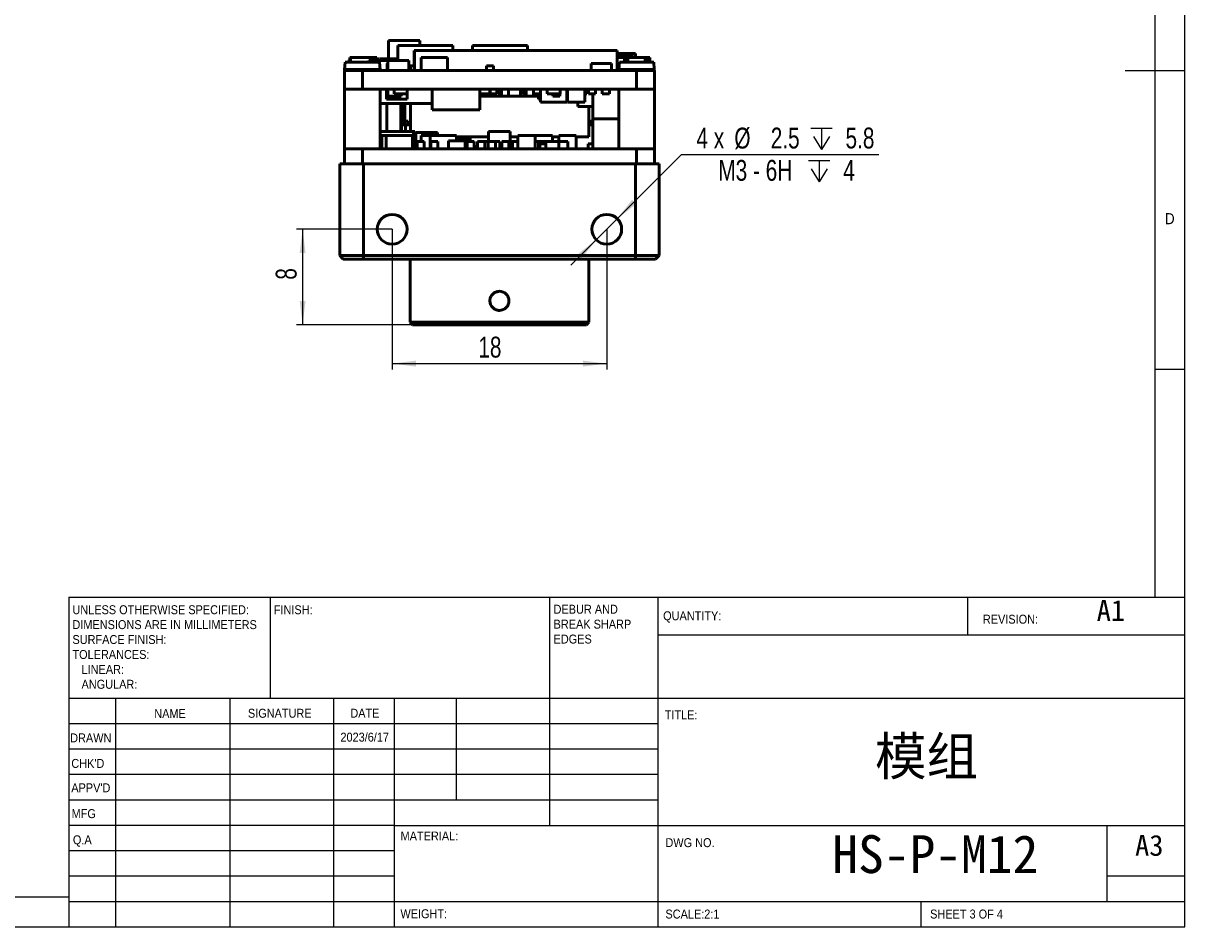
# Model space of a CAD drawing. Header units: millimetres. Extents: x 2 to 208, y 2 to 146.
# Tile 3 of 8: x 110 to 208, y 2 to 78. Entities that reach past the tile are written whole.
import ezdxf

# ---------------------------------------------------------------- set-up
doc = ezdxf.new("R2010")
doc.units = ezdxf.units.MM
doc.header["$LTSCALE"] = 0.5
doc.layers.add('DIM', color=82, linetype='Continuous')
doc.layers.add('TEXT', color=5, linetype='Continuous')
doc.layers.add('SOL', color=7, linetype='Continuous', lineweight=50)
doc.styles.add('SLDTEXTSTYLE1', font='GOTHIC.TTF', dxfattribs={"width": 0.913})
doc.styles.add('SLDTEXTSTYLE2', font='仿宋_GB2312')
doc.styles.add('SLDTEXTSTYLE3', font='仿宋_GB2312', dxfattribs={"bigfont": 'bigfont'})
doc.styles.add('SLDTEXTSTYLE4', font='ARIALNI.TTF', dxfattribs={"width": 0.87})
doc.styles.add('SLDTEXTSTYLE5', font='ARIALN.TTF', dxfattribs={"width": 0.87})
doc.dimstyles.new('SLDDIMSTYLE0', dxfattribs={"dimtxt": 1.75, "dimasz": 2, "dimexe": 0, "dimexo": 0.0625, "dimgap": 0.4375, "dimtad": 2, "dimrnd": 1e-09, "dimzin": 12, "dimdsep": 46, "dimtxsty": 'SLDTEXTSTYLE4', "dimsah": 1, "dimcen": 0.09, "dimadec": 0, "dimazin": 3, "dimtfac": 1, "dimtofl": 0, "dimtmove": 0, "dimatfit": 3, "dimfxl": 1, "dimfrac": 2, "dimtolj": 1, "dimtzin": 12, "dimarcsym": 0})
doc.dimstyles.new('SLDDIMSTYLE1', dxfattribs={"dimtxt": 1.75, "dimasz": 2, "dimexe": 0, "dimexo": 0.0625, "dimgap": 0.4375, "dimtad": 0, "dimtih": 1, "dimtoh": 1, "dimdec": 1, "dimrnd": 1e-09, "dimzin": 12, "dimdsep": 46, "dimtxsty": 'SLDTEXTSTYLE4', "dimsah": 1, "dimcen": 0, "dimadec": 0, "dimazin": 3, "dimtfac": 1, "dimtmove": 0, "dimatfit": 3, "dimfxl": 1, "dimfrac": 2, "dimtolj": 1, "dimtzin": 12, "dimarcsym": 0})
doc.dimstyles.new('SLDDIMSTYLE2', dxfattribs={"dimtxt": 1.75, "dimasz": 2, "dimexe": 0, "dimexo": 0.0625, "dimgap": 0.4375, "dimtad": 2, "dimrnd": 1e-09, "dimzin": 12, "dimdsep": 46, "dimtxsty": 'SLDTEXTSTYLE4', "dimsah": 1, "dimcen": 0.09, "dimadec": 0, "dimazin": 3, "dimtfac": 1, "dimtmove": 0, "dimatfit": 0, "dimfxl": 1, "dimfrac": 2, "dimtolj": 1, "dimtzin": 12, "dimarcsym": 0})

# ---------------------------------------------------------------- blocks, each defined once
blk = doc.blocks.new('_D_7')
at = {"layer": 'DIM'}
for p, q in [((141.015, 60.969), (141.015, 49.21)), ((159.015, 60.969), (159.015, 49.21)), ((141.015, 49.71), (159.015, 49.71))]:
    blk.add_line(p, q, dxfattribs=at)
for points in [[(141.015, 49.71), (143.015, 49.46), (143.015, 49.96)], [(159.015, 49.71), (157.015, 49.96), (157.015, 49.46)]]:
    blk.add_solid(points, dxfattribs=at)
at = {"layer": 'DIM', "insert": (148.244, 51.966), "char_height": 1.75, "attachment_point": 1, "style": 'SLDTEXTSTYLE5'}
blk.add_mtext('18', dxfattribs=at)
blk = doc.blocks.new('SW_SYMBOL_HOLE_DEPTH')
at = {"layer": 'DIM', "color": 0}
for p, q in [((0, 437.5), (400, 437.5)), ((200, 437.5), (200, 37.5)), ((50, 277.5), (200, 37.5)), ((350, 277.5), (200, 37.5))]:
    blk.add_line(p, q, dxfattribs=at)
blk = doc.blocks.new('_D_8')
at = {"layer": 'DIM'}
for p, q in [((159.899, 61.853), (165.287, 67.24)), ((165.287, 67.24), (181.85, 67.24)), ((158.131, 60.085), (159.899, 61.853)), ((158.131, 60.085), (156.01, 57.964))]:
    blk.add_line(p, q, dxfattribs=at)
for points in [[(159.899, 61.853), (161.49, 63.09), (161.137, 63.444)], [(158.131, 60.085), (156.54, 58.848), (156.894, 58.494)]]:
    blk.add_solid(points, dxfattribs=at)
at = {"layer": 'DIM', "xscale": 0.0045117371, "yscale": 0.0045117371, "zscale": 0.0045117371}
for p in [(176.126, 67.484), (175.935, 64.774)]:
    blk.add_blockref('SW_SYMBOL_HOLE_DEPTH', p, dxfattribs=at)
at = {"layer": 'DIM', "char_height": 1.75, "attachment_point": 1, "style": 'SLDTEXTSTYLE5'}
for s, insert in [('4 x ', (166.537, 69.495)), ('%%c', (169.718, 69.487)), (' 2.5 ', (172.286, 69.495)), (' 5.8', (178.559, 69.495)), ('M3 - 6H ', (168.374, 66.785)), (' 4', (178.368, 66.785))]:
    blk.add_mtext(s, dxfattribs=dict(at, insert=insert))
blk = doc.blocks.new('_D_9')
at = {"layer": 'DIM'}
for p, q in [((141.015, 60.969), (133.005, 60.969)), ((133.505, 60.969), (133.505, 52.969)), ((142.715, 52.969), (133.005, 52.969))]:
    blk.add_line(p, q, dxfattribs=at)
for points in [[(133.505, 60.969), (133.255, 58.969), (133.755, 58.969)], [(133.505, 52.969), (133.755, 54.969), (133.255, 54.969)]]:
    blk.add_solid(points, dxfattribs=at)
at = {"layer": 'DIM', "insert": (131.249, 56.744), "char_height": 1.75, "attachment_point": 1, "rotation": 90, "style": 'SLDTEXTSTYLE5'}
blk.add_mtext('8', dxfattribs=at)

msp = doc.modelspace()

# ---------------------------------------------------------------- linework, layer by layer
at = {"layer": 'SOL'}
for p, q in [((140.7018353, 76.8068618), (140.7018353, 75.2668624)), ((143.3434353, 76.8068618), (140.7018353, 76.8068618)), ((146.1001245, 76.3668627), (141.5001235, 76.3668627)), ((141.5001235, 76.3668627), (141.5001235, 75.1168627)), ((143.3434353, 76.8068618), (143.3434353, 76.3668627)), ((146.1001245, 76.3668627), (146.1001245, 75.966861)), ((152.3656579, 76.3668627), (147.7656569, 76.3668627)), ((147.7656569, 76.3668627), (147.7656569, 75.966861)), ((152.3656579, 76.3668627), (152.3656579, 75.966861)), ((137.5342453, 75.1668626), (137.4119425, 75.1668626)), ((137.4119425, 74.9668618), (137.4119425, 75.1668626)), ((137.5342453, 75.3668622), (137.452207, 75.3668622)), ((137.452207, 75.1668626), (137.452207, 75.3668622)), ((139.734246, 75.3668622), (137.5342453, 75.3668622)), ((137.5342453, 75.3668622), (137.5342453, 74.9668618)), ((139.0676721, 75.1168627), (139.0676721, 74.9668618)), ((140.6521447, 75.1168627), (139.0676721, 75.1168627)), ((139.734246, 75.3668622), (139.734246, 75.1168627)), ((139.9529092, 75.2668624), (139.734246, 75.2668624)), ((139.9529092, 75.2668624), (139.9529092, 75.1168627)), ((139.9529219, 75.2668624), (139.9529092, 75.2668624)), ((139.9529219, 75.1168627), (139.9529219, 75.2668624)), ((141.5001235, 75.2668624), (140.0200067, 75.2668624)), ((140.0200067, 75.2668624), (140.0200067, 75.1168627)), ((142.4021438, 75.1168627), (140.6521447, 75.1168627)), ((140.6521447, 75.1168627), (140.6521447, 74.2668618)), ((142.4021438, 75.1168627), (142.4021438, 74.2668618)), ((142.8737289, 74.2668618), (142.8737289, 75.966861)), ((142.8737289, 75.966861), (142.8773281, 75.966861)), ((159.8755288, 75.966861), (142.8773281, 75.966861)), ((142.8773281, 75.966861), (142.8773281, 74.2668618)), ((145.6501243, 75.3668622), (143.4501236, 75.3668622)), ((143.4501236, 75.3668622), (143.4501236, 74.2668618)), ((145.6501243, 75.3668622), (145.6501243, 74.2668618)), ((159.8755288, 75.966861), (159.8755288, 74.2668618)), ((161.4152927, 75.7168615), (159.8755288, 75.7168615)), ((161.1470165, 75.6168617), (159.8755288, 75.6168617)), ((160.5144463, 75.3668622), (159.8755288, 75.3668622)), ((160.6430038, 75.3668622), (160.5144463, 75.3668622)), ((160.5144463, 75.3668622), (160.5144463, 74.9668618)), ((160.6430038, 75.3668622), (160.6430038, 74.9668618)), ((160.7901434, 75.3668622), (160.6430038, 75.3668622)), ((162.240143, 75.3668622), (160.7901434, 75.3668622)), ((160.7901434, 74.9668618), (160.7901434, 75.3668622)), ((161.1470165, 75.6168617), (161.1470165, 75.3668622)), ((161.4152927, 75.7168615), (161.4152927, 75.3668622)), ((162.240143, 75.3668622), (162.240143, 74.9668618)), ((162.4078867, 75.3668622), (162.240143, 75.3668622)), ((162.6156466, 75.3668622), (162.4078867, 75.3668622)), ((162.4078867, 75.3668622), (162.4078867, 74.9668618)), ((162.6156466, 75.3668622), (162.6156466, 74.9668618)), ((137.0151432, 74.2668618), (137.0151432, 72.7205352)), ((138.5151432, 74.2668618), (137.0151432, 74.2668618)), ((137.0763853, 74.9668618), (137.0246546, 74.3755774)), ((137.0246546, 74.3755774), (138.5151432, 74.3755774)), ((139.9539011, 74.9668618), (137.0763853, 74.9668618)), ((138.5151432, 74.3755774), (140.0056318, 74.3755774)), ((138.5151432, 72.7205352), (138.5151432, 74.2668618)), ((161.5151432, 74.2668618), (138.5151432, 74.2668618)), ((140.0056318, 74.3755774), (139.9539011, 74.9668618)), ((140.5978419, 74.8668606), (140.6521447, 74.8668606)), ((140.5978419, 74.2668618), (140.5978419, 74.8668606)), ((142.5548273, 74.2668618), (142.5548273, 74.666861)), ((142.8737289, 74.666861), (142.5548273, 74.666861)), ((149.5260954, 74.666861), (148.9260966, 74.666861)), ((148.9260966, 74.2668618), (148.9260966, 74.666861)), ((149.5260954, 74.666861), (149.5260954, 74.2668618)), ((157.7075427, 74.2668618), (157.7075427, 74.8668606)), ((157.7075427, 74.8668606), (159.4075444, 74.8668606)), ((159.4075444, 74.8668606), (159.4075444, 74.2668618)), ((160.0763853, 74.9668618), (160.0246546, 74.3755774)), ((160.0246546, 74.3755774), (161.5151432, 74.3755774)), ((162.9539011, 74.9668618), (160.0763853, 74.9668618)), ((161.5151432, 74.3755774), (163.0056318, 74.3755774)), ((161.5151432, 74.2668618), (161.5151432, 72.7205352)), ((163.0151432, 74.2668618), (161.5151432, 74.2668618)), ((163.0056318, 74.3755774), (162.9539011, 74.9668618)), ((163.0151432, 72.7205352), (163.0151432, 74.2668618)), ((137.0151432, 72.7205352), (137.0151432, 67.7205352)), ((137.0151432, 72.7205352), (138.5151432, 72.7205352)), ((161.5151432, 72.7205352), (138.5151432, 72.7205352)), ((140.0151432, 67.7205352), (140.0151432, 72.7205352)), ((140.5309365, 72.7205361), (140.5309365, 71.8705353)), ((140.6578781, 72.7205362), (140.6578781, 72.1205374)), ((140.6578781, 72.1205374), (141.7578759, 72.1205374)), ((141.1700012, 72.7205362), (141.1700012, 72.320537)), ((141.1700012, 72.320537), (142.269999, 72.320537)), ((141.7578759, 72.1205374), (141.7578759, 72.320537)), ((142.269999, 72.320537), (142.269999, 72.7205362)), ((142.2809356, 72.7205361), (142.2809356, 71.8705353)), ((144.3643548, 72.7205366), (144.3643548, 70.9705376)), ((148.3643569, 70.9705376), (148.3643569, 72.7205366)), ((148.3643569, 72.320537), (149.2145714, 72.320537)), ((148.3643569, 72.1205374), (148.478541, 72.1205374)), ((148.478541, 72.1205374), (148.478541, 72.320537)), ((148.478541, 72.1205374), (149.0785398, 72.1205374)), ((149.0785398, 72.1205374), (149.0785398, 72.320537)), ((149.0785398, 72.1205374), (149.2867266, 72.1205374)), ((149.2145714, 72.320537), (149.2145714, 72.7205362)), ((149.2145714, 72.320537), (149.2269387, 72.320537)), ((149.2269387, 72.320537), (149.2269387, 72.7205362)), ((149.2269387, 72.320537), (149.8000321, 72.320537)), ((149.2867266, 72.1205374), (149.2867266, 72.320537)), ((149.2867266, 72.1205374), (149.3963915, 72.1205374)), ((149.3963915, 72.1205374), (149.3963915, 72.320537)), ((149.3963915, 72.1205374), (149.9963903, 72.1205374)), ((149.8000321, 72.320537), (149.8000321, 72.7205362)), ((149.9963903, 72.1205374), (149.9963903, 72.7205362)), ((149.9963903, 72.1205374), (150.0555448, 72.1205374)), ((150.0555448, 72.1205374), (150.0555448, 72.7205362)), ((150.063193, 72.1205374), (150.063193, 72.7205362)), ((150.063193, 72.1205374), (150.1785227, 72.1205374)), ((150.1785227, 72.1205374), (150.1785227, 72.7205362)), ((150.1785227, 72.1205374), (150.7785215, 72.1205374)), ((150.7785215, 72.1205374), (150.7785215, 72.7205362)), ((150.7785215, 72.1205374), (151.7744469, 72.1205374)), ((151.7744469, 72.1205374), (151.7744469, 72.7205362)), ((151.7744469, 72.320537), (151.8158936, 72.320537)), ((151.7744469, 72.1205374), (152.0508904, 72.1205374)), ((151.8158936, 72.320537), (151.8158936, 72.7205362)), ((152.0508904, 72.1205374), (152.0508904, 72.7205362)), ((152.0508904, 72.1205374), (152.269488, 72.1205374)), ((152.269488, 72.1205374), (152.269488, 72.7205362)), ((152.269488, 72.1205374), (152.8694868, 72.1205374)), ((152.8694868, 72.1205374), (152.8694868, 72.7205362)), ((152.8694868, 72.320537), (153.4571312, 72.320537)), ((152.8694868, 72.1205374), (152.9508728, 72.1205374)), ((152.9508728, 72.1205374), (152.9508728, 72.320537)), ((152.9508728, 72.1205374), (153.4061343, 72.1205374)), ((153.299171, 72.1205374), (153.299171, 71.8705353)), ((153.4061343, 72.1205374), (153.4061343, 72.320537)), ((153.4061343, 72.1205374), (153.4571312, 72.1205374)), ((153.4571312, 72.7205366), (153.4571312, 71.6205363)), ((154.0069343, 72.7205362), (154.0069343, 72.320537)), ((154.0069343, 72.320537), (155.1069321, 72.320537)), ((154.4859301, 72.1205374), (154.4859301, 72.320537)), ((154.4859301, 72.1205374), (155.0859289, 72.1205374)), ((155.0859289, 72.1205374), (155.0859289, 72.320537)), ((155.1069321, 72.320537), (155.1069321, 72.7205362)), ((155.6571319, 72.7205366), (155.6571319, 71.6205363)), ((155.6571319, 72.1205374), (155.7206215, 72.1205374)), ((155.7206215, 72.1205374), (155.7206215, 72.7205362)), ((155.7297453, 71.6205363), (155.7297453, 72.7205366)), ((157.1797449, 72.7205366), (157.1797449, 71.6205363)), ((157.1797449, 72.320537), (157.3317437, 72.320537)), ((157.3317437, 72.320537), (157.3317437, 72.7205362)), ((157.4843394, 72.320537), (157.4843394, 72.7205362)), ((157.4843394, 72.320537), (158.0843382, 72.320537)), ((157.8531447, 72.320537), (157.8531447, 70.2205362)), ((158.0843382, 72.7205362), (158.0843382, 72.320537)), ((158.6329218, 72.320537), (158.6329218, 72.7205362)), ((158.6329218, 72.320537), (159.2329206, 72.320537)), ((159.2329206, 72.7205362), (159.2329206, 72.320537)), ((160.0151432, 72.7205352), (160.0151432, 67.7205352)), ((161.5151432, 72.7205352), (163.0151432, 72.7205352)), ((163.0151432, 67.7205352), (163.0151432, 72.7205352)), ((140.0151432, 71.5205366), (144.3643548, 71.5205366)), ((140.5309365, 71.8705353), (142.2809356, 71.8705353)), ((140.5621411, 69.1705335), (140.5621411, 71.5205366)), ((141.7406343, 69.7205364), (141.7406343, 71.5205366)), ((141.9906343, 71.5205366), (141.9906343, 69.7205364)), ((141.9906353, 69.7205365), (141.9906353, 71.5205366)), ((142.090634, 71.5205366), (142.090634, 70.0205366)), ((142.553038, 71.5205366), (142.553038, 69.1705335)), ((153.299171, 71.8705353), (153.4571312, 71.8705353)), ((153.4571312, 71.6205363), (155.6571319, 71.6205363)), ((155.7297453, 71.6205363), (157.1797449, 71.6205363)), ((156.5889431, 71.6205363), (156.5889431, 71.2705371)), ((156.5889431, 71.2705371), (157.8531447, 71.2705371)), ((157.5156395, 68.7205385), (157.5156395, 71.2705371)), ((144.3643548, 70.9705376), (148.3643569, 70.9705376)), ((157.8531396, 70.2205349), (157.8531396, 67.7205338)), ((160.0151432, 70.2205349), (157.8531396, 70.2205349)), ((157.8531447, 70.2205362), (160.0151432, 70.2205362)), ((141.7406343, 69.7205364), (141.7406343, 69.1705335)), ((141.790634, 69.7205366), (141.790634, 69.1705335)), ((142.3655193, 70.0205366), (142.090634, 70.0205366)), ((142.090634, 70.0205366), (142.0906343, 70.0205364)), ((142.090634, 69.7205366), (142.1406339, 69.7205366)), ((142.0906343, 70.0205364), (142.3657593, 70.0205364)), ((142.0906343, 70.0205364), (142.0906343, 69.7205365)), ((142.553038, 69.7205366), (142.1406339, 69.7205366)), ((142.1406339, 69.1705335), (142.1406339, 69.7205366)), ((142.3654752, 70.0205366), (142.3654857, 69.7358963)), ((157.8531396, 69.7205366), (157.5156395, 69.7205366)), ((157.8531396, 70.0205366), (157.6656342, 70.0205366)), ((157.6656345, 70.0205364), (157.6656342, 70.0205366)), ((157.6656343, 70.0205364), (157.8531396, 70.0205364)), ((157.6656344, 70.0205366), (157.6656344, 69.7205366)), ((142.7941427, 69.1705335), (140.0151432, 69.1705335)), ((140.1441442, 67.7205342), (140.1441436, 68.8205345)), ((140.1441455, 68.8205345), (140.1441436, 68.8205345)), ((140.1441455, 67.7205342), (140.1441455, 68.8205345)), ((140.5251435, 68.8205345), (140.1441455, 68.8205345)), ((142.7251442, 68.8205345), (140.5251435, 68.8205345)), ((140.5251435, 67.7205342), (140.5251435, 68.8205345)), ((142.7251442, 67.7205342), (142.7251442, 68.8205345)), ((142.9211416, 69.1705335), (142.7941427, 69.1705335)), ((142.7941427, 69.1705335), (142.7941427, 67.7205338)), ((142.8521431, 68.8205345), (142.7941427, 68.8205345)), ((142.8521431, 67.7205342), (142.8521431, 68.8205345)), ((142.9211416, 69.1705335), (142.9211416, 67.7205338)), ((142.9211416, 68.7205385), (143.0111424, 68.7205385)), ((144.8111439, 69.0705336), (143.0111424, 69.0705336)), ((143.0111424, 67.7205337), (143.0111424, 69.0705336)), ((143.1031443, 68.3205331), (143.1031443, 67.7205343)), ((143.7031431, 68.3205331), (143.1031443, 68.3205331)), ((143.4401449, 68.3205331), (143.4401449, 68.8205345)), ((144.2081421, 68.8205345), (143.4401449, 68.8205345)), ((143.7031431, 68.3205331), (143.7031431, 67.7205343)), ((144.2081421, 67.7205342), (144.2081421, 68.8205345)), ((146.4081428, 68.8205345), (144.2081421, 68.8205345)), ((144.246142, 68.3205331), (144.246142, 67.7205343)), ((144.8461408, 68.3205331), (144.246142, 68.3205331)), ((144.8111439, 69.0705336), (144.8111439, 68.8205345)), ((144.8461408, 68.3205331), (144.8461408, 67.7205343)), ((147.1511452, 68.3705356), (145.7511429, 68.3705356)), ((145.7511429, 67.7205343), (145.7511429, 68.3705356)), ((146.4081428, 68.3705356), (146.4081428, 68.8205345)), ((146.4081428, 68.7205385), (149.107143, 68.7205385)), ((146.611142, 68.3705356), (146.611142, 68.5705352)), ((147.5611427, 68.5705352), (146.611142, 68.5705352)), ((147.1511452, 67.7205343), (147.1511452, 68.3705356)), ((147.2941424, 68.3205331), (147.1511452, 68.3205331)), ((147.2941424, 68.3205331), (147.2941424, 67.7205343)), ((147.8941412, 68.3205331), (147.2941424, 68.3205331)), ((147.5611427, 68.3205331), (147.5611427, 68.5705352)), ((147.8941412, 68.3205331), (147.8941412, 67.7205343)), ((148.1831423, 68.3205331), (148.1831423, 67.7205343)), ((148.7831411, 68.3205331), (148.1831423, 68.3205331)), ((148.7831411, 68.3205331), (148.7831411, 67.7205343)), ((149.0721422, 68.3205331), (148.7831411, 68.3205331)), ((149.0721422, 68.3205331), (149.0721422, 67.7205343)), ((149.672141, 68.3205331), (149.0721422, 68.3205331)), ((150.9071445, 69.1705335), (149.107143, 69.1705335)), ((149.107143, 68.3205331), (149.107143, 69.1705335)), ((149.672141, 68.3205331), (149.672141, 67.7205343)), ((150.0531416, 68.3205331), (149.672141, 68.3205331)), ((150.0531416, 68.3205331), (150.0531416, 67.7205343)), ((150.2151438, 68.3205331), (150.2151438, 67.7205343)), ((150.8151426, 68.3205331), (150.2151438, 68.3205331)), ((150.8151426, 68.3205331), (150.8151426, 67.7205343)), ((150.9421415, 68.3205331), (150.8151426, 68.3205331)), ((150.9071445, 68.3205331), (150.9071445, 69.1705335)), ((150.9071445, 68.7205385), (151.5681433, 68.7205385)), ((150.9421415, 68.3205331), (150.9421415, 67.7205343)), ((150.9771448, 68.3205331), (150.9771448, 67.7205343)), ((151.1041437, 68.3205331), (150.9771448, 68.3205331)), ((151.1041437, 68.3205331), (151.1041437, 67.7205343)), ((151.5681433, 68.3205331), (151.1041437, 68.3205331)), ((153.0181429, 68.8205345), (151.5681433, 68.8205345)), ((151.5681433, 67.7205342), (151.5681433, 68.8205345)), ((154.4521408, 68.8205345), (153.0181429, 68.8205345)), ((153.0181429, 68.8205345), (153.0181429, 67.7205342)), ((153.3043394, 68.3205331), (153.0181429, 68.3205331)), ((153.5481445, 68.3205331), (153.3043394, 68.3205331)), ((153.3043394, 68.3205331), (153.3043394, 67.7205343)), ((153.5481445, 68.3205331), (153.5481445, 68.1205338)), ((153.5679423, 68.3205331), (153.5481445, 68.3205331)), ((153.5679423, 68.3205331), (153.5679423, 68.1205338)), ((153.9021408, 68.3205331), (153.5679423, 68.3205331)), ((153.9021408, 68.3205331), (153.9021408, 67.7205343)), ((155.0021386, 68.3205331), (153.9021408, 68.3205331)), ((154.4521408, 68.3205331), (154.4521408, 68.8205345)), ((154.4521408, 68.7205385), (154.9971441, 68.7205385)), ((156.4471438, 68.8205345), (154.9971441, 68.8205345)), ((154.9971441, 68.3205331), (154.9971441, 68.8205345)), ((155.7641396, 68.3205331), (155.0021386, 68.3205331)), ((155.0021386, 67.7205343), (155.0021386, 68.3205331)), ((155.7641396, 67.7205343), (155.7641396, 68.3205331)), ((156.4471438, 68.8205345), (156.4471438, 67.7205342)), ((156.4471438, 68.7205385), (157.5156395, 68.7205385)), ((137.0151432, 67.7205352), (138.5151432, 67.7205352)), ((137.0151432, 66.4691382), (137.0151432, 67.7205352)), ((138.5151432, 66.4691382), (138.5151432, 67.7205352)), ((161.5151432, 67.7205352), (138.5151432, 67.7205352)), ((143.0111424, 68.0705337), (142.9211416, 68.0705337)), ((148.1831423, 67.9205345), (147.8941412, 67.9205345)), ((150.9771448, 67.9205345), (150.9421415, 67.9205345)), ((153.3901469, 67.7205346), (153.3901469, 68.1205338)), ((153.9021408, 68.1205338), (153.3901469, 68.1205338)), ((157.4581405, 68.1205338), (157.4581405, 67.7205346)), ((157.8531396, 68.1205338), (157.4581405, 68.1205338)), ((161.5151432, 67.7205352), (163.0151432, 67.7205352)), ((161.5151432, 66.4691382), (161.5151432, 67.7205352)), ((163.0151432, 66.4691382), (163.0151432, 67.7205352)), ((136.6151432, 58.7691382), (136.6151432, 66.4691382)), ((136.6151432, 66.4691382), (138.6151432, 66.4691382)), ((138.6151432, 66.4691382), (138.6151432, 58.7691382)), ((138.6151432, 66.4691382), (161.4151432, 66.4691382)), ((161.4151432, 58.7691382), (161.4151432, 66.4691382)), ((161.4151432, 66.4691382), (163.4151432, 66.4691382)), ((163.4151432, 66.4691382), (163.4151432, 58.7691382)), ((136.9151432, 58.4691382), (136.6151432, 58.7691382)), ((136.6151432, 58.7691382), (138.6151432, 58.7691382)), ((138.6151432, 58.4691382), (136.9151432, 58.4691382)), ((138.6151432, 58.4691382), (138.6151432, 58.7691382)), ((138.6151432, 58.7691382), (161.4151432, 58.7691382)), ((161.4151432, 58.4691382), (138.6151432, 58.4691382)), ((142.5151432, 58.4691382), (142.5151432, 53.1691382)), ((157.5151432, 53.1691382), (157.5151432, 58.4691382)), ((161.4151432, 58.7691382), (163.4151432, 58.7691382)), ((161.4151432, 58.7691382), (161.4151432, 58.4691382)), ((163.1151432, 58.4691382), (161.4151432, 58.4691382)), ((163.4151432, 58.7691382), (163.1151432, 58.4691382)), ((142.5151432, 53.1691382), (142.7151432, 52.9691382)), ((142.5151432, 53.1691382), (157.5151432, 53.1691382)), ((157.3151432, 52.9691382), (142.7151432, 52.9691382)), ((157.3151432, 52.9691382), (157.5151432, 53.1691382))]:
    msp.add_line(p, q, dxfattribs=at)
for centre in [(141.0151432, 60.9691382), (159.0151432, 60.9691382)]:
    msp.add_circle(centre, 1.25, dxfattribs=at)
for centre, start, end in [((137.1242741, 74.3668618), 175, 270), ((139.9060124, 74.3668618), 270, 5), ((160.1242741, 74.3668618), 175, 270), ((162.9060124, 74.3668618), 270, 5)]:
    msp.add_arc(centre, 0.1, start, end, dxfattribs=at)
for points in [[(141.8256592, 69.7205365), (141.801074, 69.7205365), (141.7519035, 69.7205365), (141.7443907, 69.7205364), (141.7406343, 69.7205364)], [(142.1406339, 69.7205366), (142.094771, 69.7205366), (142.0030451, 69.7205366), (141.8873543, 69.7205366), (141.8064171, 69.7205366), (141.795895, 69.7205366), (141.790634, 69.7205366)], [(142.0442569, 69.7205365), (142.0576671, 69.7205365), (142.0844873, 69.7205365), (142.0885852, 69.7205365), (142.0906342, 69.7205365)]]:
    msp.add_open_spline(points, degree=3, dxfattribs=at)
msp.add_open_spline([(150.0151432, 54.1691382), (149.909359, 54.1691382), (149.8055616, 54.1899903), (149.6118356, 54.2703257), (149.5231361, 54.3297591), (149.3019241, 54.5510173), (149.215258, 54.7598453), (149.215086, 55.073126), (149.2358067, 55.1780185), (149.3159702, 55.371821), (149.3745676, 55.4598702), (149.5238697, 55.6092986), (149.6118359, 55.6679518), (149.8055746, 55.7482905), (149.9103966, 55.7690996), (150.2237498, 55.7692153), (150.4326448, 55.6827241), (150.6541066, 55.4616865), (150.7136054, 55.373046), (150.794095, 55.1794357), (150.8150434, 55.0756255), (150.8152423, 54.8641564), (150.7944922, 54.7602913), (150.7143112, 54.5664399), (150.6549681, 54.4777086), (150.4338844, 54.2562768), (150.2267117, 54.1691382), (150.0151432, 54.1691382)], degree=3, knots=[0, 0, 0, 0, 0.0625, 0.0625, 0.125, 0.125, 0.25, 0.25, 0.3125, 0.3125, 0.375, 0.375, 0.4375, 0.4375, 0.5, 0.5, 0.625, 0.625, 0.6875, 0.6875, 0.75, 0.75, 0.8125, 0.8125, 0.875, 0.875, 1, 1, 1, 1], dxfattribs=at)
at = {"layer": 'TEXT'}
for p, q in [((207.5, 2.5), (207.5, 146)), ((205, 143.5), (205, 30.125)), ((207.5, 74.25), (202.5, 74.25)), ((205, 49.25), (207.5, 49.25)), ((113.9, 30.125), (207.5, 30.125)), ((113.9, 30.125), (113.9, 2.5)), ((130.8, 21.625), (130.8, 30.125)), ((154.2, 30.125), (154.2, 11)), ((163.3, 30.125), (163.3, 2.5)), ((189.3, 26.9375), (189.3, 30.125)), ((207.5, 26.9375), (163.3, 26.9375)), ((207.5, 21.625), (113.9, 21.625)), ((117.8, 21.625), (117.8, 2.5)), ((127.3954762, 21.625), (127.3954762, 2.5)), ((136.0994631, 21.625), (136.0994631, 2.5)), ((141.2, 2.5), (141.2, 21.625)), ((146.4, 13.125), (146.4, 21.625)), ((163.3, 19.5), (113.9, 19.5)), ((163.3, 17.375), (113.9, 17.375)), ((163.3, 15.25), (113.9, 15.25)), ((163.3, 13.125), (113.9, 13.125)), ((141.2, 11), (113.9, 11)), ((141.2, 11), (207.5, 11)), ((201, 4.625), (201, 11)), ((141.2, 8.874964), (113.9, 8.874964)), ((141.2, 6.75), (113.9, 6.75)), ((207.5, 6.75), (201, 6.75)), ((5, 5), (113.9, 5)), ((113.9, 4.625), (207.5, 4.625)), ((185.4, 2.5), (185.4, 4.625)), ((2.5, 2.5), (207.5, 2.5))]:
    msp.add_line(p, q, dxfattribs=at)

# ---------------------------------------------------------------- texts
for s, insert, char_height, attachment_point, style in [('D', (205.8333333, 62.3231533), 0.9260417, 1, 'SLDTEXTSTYLE1'), ('UNLESS OTHERWISE SPECIFIED:', (114.1968344, 29.4516927), 0.75, 1, 'SLDTEXTSTYLE1'), ('FINISH:', (131.0856461, 29.450843), 0.75, 1, 'SLDTEXTSTYLE1'), ('DEBUR AND ', (154.5546078, 29.4927526), 0.75, 1, 'SLDTEXTSTYLE1'), ('A1', (201.3039751, 29.8934671), 1.75, 2, 'SLDTEXTSTYLE2'), ('BREAK SHARP ', (154.5546078, 28.2427527), 0.75, 1, 'SLDTEXTSTYLE1'), ('QUANTITY:', (163.7444046, 28.9448616), 0.75, 1, 'SLDTEXTSTYLE1'), ('REVISION:', (190.5637908, 28.6586613), 0.75, 1, 'SLDTEXTSTYLE1'), ('DIMENSIONS ARE IN MILLIMETERS', (114.1968344, 28.2016928), 0.75, 1, 'SLDTEXTSTYLE1'), ('SURFACE FINISH:', (114.1968344, 26.9516928), 0.75, 1, 'SLDTEXTSTYLE1'), ('EDGES', (154.5546078, 26.9927527), 0.75, 1, 'SLDTEXTSTYLE1'), ('TOLERANCES:', (114.1968344, 25.7016928), 0.75, 1, 'SLDTEXTSTYLE1'), ('   LINEAR:', (114.1968344, 24.4516929), 0.75, 1, 'SLDTEXTSTYLE1'), ('   ANGULAR:', (114.1968344, 23.2016929), 0.75, 1, 'SLDTEXTSTYLE1'), ('NAME', (121.0611196, 20.7419483), 0.75, 1, 'SLDTEXTSTYLE1'), ('SIGNATURE', (128.9167938, 20.7720852), 0.75, 1, 'SLDTEXTSTYLE1'), ('DATE', (137.507351, 20.7792966), 0.75, 1, 'SLDTEXTSTYLE1'), ('TITLE:', (163.8780935, 20.6303742), 0.75, 1, 'SLDTEXTSTYLE1'), ('DRAWN', (114.0060746, 18.7060645), 0.75, 1, 'SLDTEXTSTYLE1'), ('2023/6/17', (138.7133961, 18.7707653), 0.7493, 2, 'SLDTEXTSTYLE1'), ('模组', (185.838702, 18.3790471), 3.175, 2, 'SLDTEXTSTYLE3'), ("CHK'D", (114.1052344, 16.5684106), 0.75, 1, 'SLDTEXTSTYLE1'), ("APPV'D", (114.1008612, 14.523355), 0.75, 1, 'SLDTEXTSTYLE1'), ('MFG', (114.1275932, 12.3580593), 0.75, 1, 'SLDTEXTSTYLE1'), ('Q.A', (114.2345214, 10.1660316), 0.75, 1, 'SLDTEXTSTYLE1'), ('MATERIAL:', (141.7229312, 10.4842352), 0.75, 1, 'SLDTEXTSTYLE1'), ('DWG NO.', (163.9369831, 9.9255259), 0.75, 1, 'SLDTEXTSTYLE1'), ('HS-P-M12', (186.5759626, 10.1774666), 3.175, 2, 'SLDTEXTSTYLE2'), ('A3', (203.3324431, 10.1993799), 1.75, 1, 'SLDTEXTSTYLE2'), ('WEIGHT: ', (141.7089056, 3.9658712), 0.7493, 1, 'SLDTEXTSTYLE1'), ('SCALE:2:1', (163.9369831, 3.9412506), 0.75, 1, 'SLDTEXTSTYLE1'), ('SHEET 3 OF 4', (186.1391472, 3.9412506), 0.75, 1, 'SLDTEXTSTYLE1')]:
    msp.add_mtext(s, dxfattribs=dict(at, insert=insert, char_height=char_height, attachment_point=attachment_point, style=style))

# ---------------------------------------------------------------- dimensions: what is measured, and where the dimension line sits
at = {"layer": 'DIM'}
dim = msp.add_diameter_dim_2p(p1=(159.8990958, 61.8529526), p2=(158.1311906, 60.0853238), text='4 x <> {\\fGDT;x} 5.8\\PM3 - 6H {\\fGDT;x} 4\\P', dimstyle='SLDDIMSTYLE1', dxfattribs=at)
dim.commit()
dim.dimension.update_dxf_attribs({"geometry": '_D_8', "text_midpoint": (174.1932669, 67.2314281), "dimtype": 163})
dim = msp.add_linear_dim(base=(133.5051044, 52.9691382), p1=(141.0151432, 60.9691382), p2=(142.7151432, 52.9691382), angle=90, dimstyle='SLDDIMSTYLE2', dxfattribs=at)
dim.commit()
dim.dimension.update_dxf_attribs({"geometry": '_D_9', "text_midpoint": (133.5051044, 57.2917096), "dimtype": 160})
dim = msp.add_linear_dim(base=(159.0151432, 49.7102215), p1=(141.0151432, 60.9691382), p2=(159.0151432, 60.9691382), dimstyle='SLDDIMSTYLE0', dxfattribs=at)
dim.commit()
dim.dimension.update_dxf_attribs({"geometry": '_D_7', "text_midpoint": (149.3398175, 49.7102215), "dimtype": 160})

doc.saveas('drawing.dxf')
